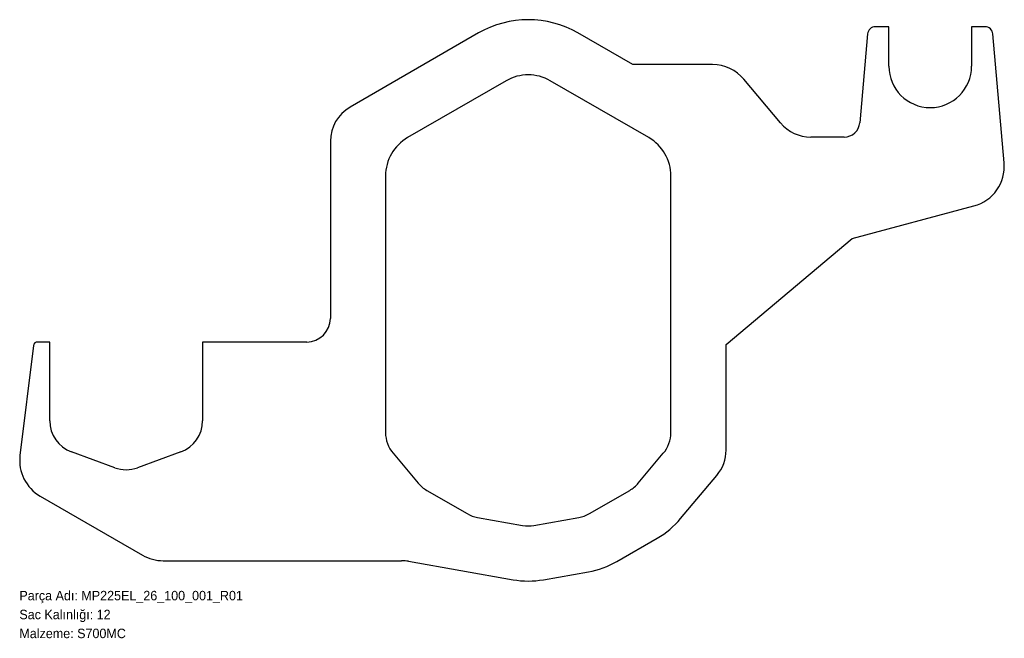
# Model space of a CAD drawing. Header units: millimetres. Extents: x 0 to 1249, y -72 to 713.
import ezdxf

# ---------------------------------------------------------------- set-up
doc = ezdxf.new("R2010")
doc.units = ezdxf.units.MM
doc.linetypes.add('SLD-Katı', pattern=[0])
doc.linetypes.add('SLD-Sürekli', pattern=[0])
doc.layers.add('METIN', color=96, linetype='SLD-Katı')
doc.styles.add('SLDTEXTSTYLE0', font='ARIAL.TTF', dxfattribs={"width": 0.948, "bigfont": 'bigfont'})
doc.styles.add('SLDTEXTSTYLE1', font='ARIAL.TTF', dxfattribs={"width": 0.948})

msp = doc.modelspace()

# ---------------------------------------------------------------- linework, layer by layer
at = {"color": 7, "linetype": 'SLD-Sürekli', "lineweight": 25}
for p, q in [((1102.989977, 703.73738), (1085.989977, 703.73738)), ((1102.989977, 653.73738), (1102.989977, 703.73738)), ((1224.989977, 703.73738), (1207.989977, 703.73738)), ((1207.989977, 703.73738), (1207.989977, 653.73738)), ((582.489977, 695.856581), (419.489977, 601.748487)), ((778.107798, 655.662713), (708.489977, 695.856581)), ((1076.02803, 694.608938), (1066.179431, 582.038937)), ((1249.258205, 531.087396), (1234.951924, 694.608938)), ((879.270542, 655.662713), (778.107798, 655.662713)), ((965.628731, 581.642671), (919.104853, 637.087669)), ((617.489977, 635.234803), (492.489977, 563.066019)), ((798.489977, 563.066019), (673.489977, 635.234803)), ((1046.255537, 563.782052), (1003.930953, 563.782052)), ((394.489977, 558.447217), (394.489977, 333.73738)), ((464.489977, 514.568597), (464.489977, 188.852259)), ((826.489977, 188.852259), (826.489977, 514.568597)), ((1056.366539, 434.916108), (1210.914671, 476.327155)), ((896.489977, 300.763743), (1056.366539, 434.916108)), ((38.489977, 303.73738), (22.913604, 303.73738)), ((38.489977, 203.755743), (38.489977, 303.73738)), ((364.489977, 303.73738), (232.489977, 303.73738)), ((232.489977, 303.73738), (232.489977, 203.755743)), ((896.489977, 166.650074), (896.489977, 300.763743)), ((17.950873, 299.346727), (0.7876, 159.563089)), ((121.125131, 144.27029), (66.125131, 164.288653)), ((204.854823, 164.288653), (149.854823, 144.27029)), ((474.082155, 162.497967), (505.867807, 124.617302)), ((785.112148, 124.617302), (816.897799, 162.497967)), ((838.735259, 79.62217), (884.792199, 134.510694)), ((516.775629, 115.464553), (567.871128, 85.964553)), ((723.108827, 85.964553), (774.204326, 115.464553)), ((26.4, 108.192562), (156.287061, 33.202232)), ((581.251552, 81.094476), (638.370402, 71.022882)), ((652.609552, 71.022882), (709.728402, 81.094476)), ((758.108827, 25.342774), (809.204326, 54.842774)), ((182.287061, 26.235553), (484.883599, 26.235553)), ((493.566008, 25.475941), (626.215029, 2.086339)), ((664.764925, 2.086339), (721.883775, 12.157934))]:
    msp.add_line(p, q, dxfattribs=at)
for centre, radius, start, end in [((645.489977, 586.73738), 126, 60, 120), ((1085.989977, 693.73738), 10, 90, 175), ((1224.989977, 693.73738), 10, 5, 90), ((879.270542, 603.662713), 52, 40, 90), ((1155.489977, 653.73738), 52.5, 180, 0), ((645.489977, 586.73738), 56, 60, 120), ((444.489977, 558.447217), 50, 120, 180), ((1003.930953, 613.782052), 50, 220, 270), ((1046.255537, 583.782052), 20, 270, 355), ((520.489977, 514.568597), 56, 120, 180), ((770.489977, 514.568597), 56, 0, 60), ((1197.456081, 526.555298), 52, 285, 5), ((364.489977, 333.73738), 30, 270, 0), ((22.913604, 298.73738), 5, 90, 173), ((80.489977, 203.755743), 42, 180, 250), ((190.489977, 203.755743), 42, 290, 0), ((505.489977, 188.852259), 41, 180, 220), ((785.489977, 188.852259), 41, 320, 0), ((846.489977, 166.650074), 50, 320, 0), ((52.4, 153.225883), 52, 173, 240), ((135.489977, 183.73738), 42, 250, 290), ((537.275629, 150.971594), 41, 220, 240), ((753.704326, 150.971594), 41, 300, 320), ((588.371128, 121.471594), 41, 240, 260), ((702.608827, 121.471594), 41, 280, 300), ((753.704326, 150.971594), 111, 300, 320), ((645.489977, 111.4), 41, 260, 280), ((182.287061, 78.235553), 52, 240, 270), ((484.883599, -23.764447), 50, 80, 90), ((702.608827, 121.471594), 111, 280, 300), ((645.489977, 111.4), 111, 260, 280)]:
    msp.add_arc(centre, radius, start, end, dxfattribs=at)

# ---------------------------------------------------------------- texts
at = {"layer": 'METIN', "char_height": 12, "attachment_point": 1}
for s, insert, style in [('Parça Adı: MP225EL_26_100_001_R01', (0, -12.031187), 'SLDTEXTSTYLE0'), ('Sac Kalınlığı: 12', (0, -36.031187), 'SLDTEXTSTYLE0'), ('Malzeme: S700MC', (0, -60.031187), 'SLDTEXTSTYLE1')]:
    msp.add_mtext(s, dxfattribs=dict(at, insert=insert, style=style))

doc.saveas('drawing.dxf')
